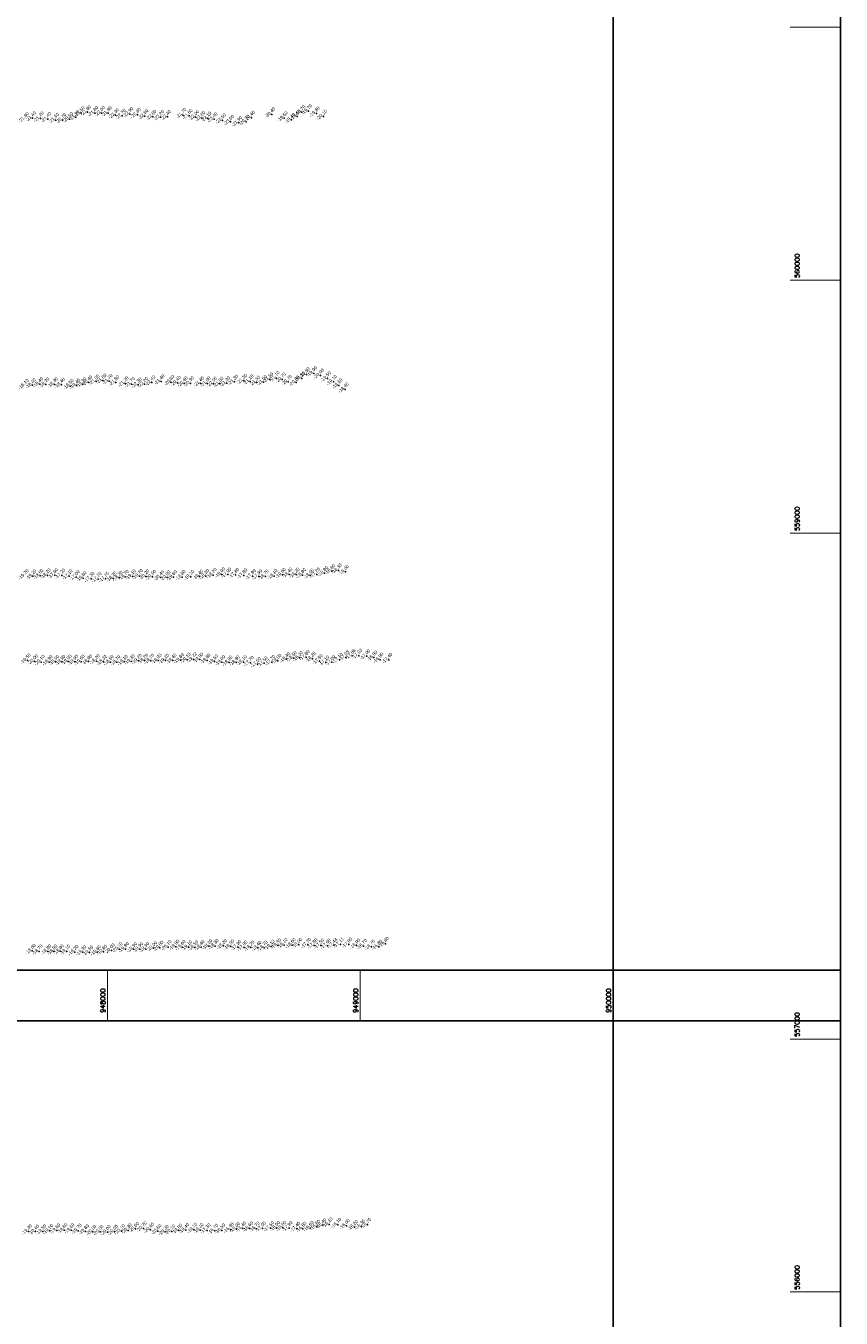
# Model space of a CAD drawing. Header units: feet. Extents: x 923032 to 950902, y 470215 to 606658.
# Tile 40 of 66: x 947678 to 950902, y 555896 to 561006. Entities that reach past the tile are written whole.
import ezdxf
from ezdxf.enums import TextEntityAlignment as Align

# ---------------------------------------------------------------- set-up
doc = ezdxf.new("R2010")
doc.units = ezdxf.units.FT
doc.header["$MEASUREMENT"] = 0
doc.header["$XCLIPFRAME"] = 0
doc.header["$PDSIZE"] = 100
doc.linetypes.add('DASHED', pattern=[0.75, 0.5, -0.25])
doc.linetypes.add('DASHED2', pattern=[0.375, 0.25, -0.125])
doc.layers.add('ALIGNSPACE-24x36', color=1, linetype='DASHED2', plot=False)
for name, color, linetype in [('ELEV8', 7, 'Continuous'), ('GRID-LABELS-X', 7, 'Continuous'), ('GRID-LABELS-Y', 7, 'Continuous'), ('GRID-TICKS-X', 7, 'Continuous'), ('GRID-TICKS-Y', 7, 'Continuous'), ('MATCHLINE', 7, 'DASHED'), ('POINTS8', 7, 'Continuous')]:
    doc.layers.add(name, color=color, linetype=linetype)
doc.layers.add('MrSID', color=251, linetype='Continuous', transparency=0.2)
doc.styles.add('MM-STANDARD', font='txt', dxfattribs={"height": 1})
doc.styles.get("Standard").update_dxf_attribs({"font": 'simplex.shx'})
picture_1 = doc.add_image_def('image3.sid', size_in_pixel=(6317, 6971))

msp = doc.modelspace()

# ---------------------------------------------------------------- linework, layer by layer
at = {"layer": 'ALIGNSPACE-24x36'}
for points in [[(944000, 561327.6), (950900.2, 561327.6), (950900.2, 557071.8), (944000, 557071.8)], [(944000, 557271.8), (950900.2, 557271.8), (950900.2, 553016), (944000, 553016)]]:
    msp.add_lwpolyline(points, close=True, dxfattribs=at)
at = {"layer": 'GRID-TICKS-X', "const_width": 4, "flags": 128}
for points in [[(948000, 557271.8), (948000, 557071.8)], [(949000, 557271.8), (949000, 557071.8)], [(950000, 557271.8), (950000, 557071.8)]]:
    msp.add_lwpolyline(points, dxfattribs=at)
at = {"layer": 'GRID-TICKS-Y', "const_width": 4, "flags": 128}
for points in [[(950700.2, 561000), (950900.2, 561000)], [(950700.2, 560000), (950900.2, 560000)], [(950700.2, 559000), (950900.2, 559000)], [(950700.2, 557000), (950900.2, 557000)], [(950700.2, 556000), (950900.2, 556000)]]:
    msp.add_lwpolyline(points, dxfattribs=at)
at = {"layer": 'MATCHLINE'}
for p, q in [((944000, 557271.8), (950000, 557271.8)), ((944000, 557071.8), (950000, 557071.8))]:
    msp.add_line(p, q, dxfattribs=at)
at = {"layer": 'POINTS8', "color": 250, "linetype": 'Continuous', "lineweight": 0, "transparency": 33554687}
for p in [(947875.8, 560644.5, -21.1), (947896.3, 560660, -21.5), (947921.3, 560663.8, -21.8), (947950.5, 560660.5, -21.8), (947977, 560661.1, -22), (948003.5, 560660.1, -21.9), (948032, 560652, -22.3), (948059.2, 560649.6, -22.7), (948088.7, 560657.1, -22.9), (948118.8, 560653.7, -22.8), (948148.6, 560648.4, -22.6), (948180.1, 560645.6, -22.6), (948237.8, 560645.3, -22.4), (948298.5, 560653.2, -21.7), (948323.3, 560649.5, -21.6), (948349.2, 560644.5, -22), (948650.2, 560655.3, -20.4), (948751.1, 560646.8, -19.6), (948769.8, 560663.8, -19.7), (948796, 560667.7, -19.7), (948826.5, 560658.7, -19.8), (948854.7, 560646.8, -20.1), (947704.1, 560640.1, -21.4), (947735.2, 560638.8, -21.2), (947764.8, 560637.2, -21.4), (947795.2, 560633.4, -21.3), (947823, 560632.5, -20.7), (947850.8, 560637, -20.5), (948210.8, 560644.1, -22.2), (948373.5, 560641.2, -22.6), (948397.8, 560639.1, -23.1), (948422.1, 560636.3, -23.4), (948455.1, 560632.1, -23.5), (948487.5, 560625.6, -23), (948519.6, 560621.6, -21.9), (948548.4, 560626.5, -20.7), (948569.9, 560642.3, -20.4), (948699.4, 560640.2, -19.6), (948728.7, 560633.6, -19.4), (948787.3, 559627.4, -19.9), (948816, 559631.8, -19.9), (948843, 559623.1, -20), (947703.7, 559584.6, -18.4), (947732.3, 559588.4, -18.4), (947756.5, 559588.2, -18.3), (947790.9, 559588.3, -18.3), (947818.3, 559586.7, -18.4), (947853, 559581.7, -18.5), (947878.6, 559583.1, -19.4), (947903.6, 559589, -19.9), (947927, 559595.5, -20.4), (947955.3, 559599.4, -21), (947982.5, 559603.1, -21.6), (948006.9, 559601.2, -21.7), (948033.7, 559596, -21.5), (948070.4, 559591.9, -21.2), (948095.3, 559588.8, -21.7), (948122.3, 559587, -22.3), (948147.2, 559589.1, -22.2), (948176.5, 559595.8, -22.4), (948212.5, 559600.1, -21.4), (948251.6, 559597.2, -20.8), (948276.9, 559594.3, -20.4), (948304.1, 559591.7, -20.4), (948329.1, 559592, -20.3), (948368.3, 559592, -21.4), (948394.9, 559591.6, -21.9), (948419.8, 559590.8, -22), (948445.4, 559590.5, -21.5), (948472.2, 559592.4, -21.3), (948503.4, 559598.7, -21.3), (948539.1, 559602.2, -21.3), (948564.6, 559599.8, -21.1), (948590, 559595, -21.3), (948617.3, 559597.5, -21.5), (948642.1, 559608, -21.5), (948667.8, 559613.2, -21.1), (948692, 559607.6, -20.7), (948715.5, 559598.1, -20.7), (948746.3, 559595.2, -20.8), (948768.5, 559611, -20.3), (948870.5, 559612, -19.5), (948893.9, 559598, -19.1), (948916.1, 559584.2, -18.5), (948940.9, 559568.1, -18.4), (947705.3, 558829.3, -19.2), (947733.8, 558831, -18.6), (947762.6, 558832.9, -18.2), (947791.6, 558833.7, -17.6), (947819.8, 558832.2, -17.2), (947848.8, 558829.5, -17.1), (947877, 558825.8, -17), (947903.7, 558822, -16.8), (947935.5, 558818.8, -17.3), (947963.4, 558818.5, -17.7), (947993.1, 558819.5, -17.7), (948023, 558821.2, -18.2), (948047, 558823.4, -18.2), (948070.9, 558826.8, -18.7), (948098.9, 558829, -19.1), (948127, 558830, -19.7), (948152.2, 558829.1, -20.2), (948178.7, 558827.3, -20.6), (948211, 558825.2, -20.4), (948235.9, 558824.7, -20), (948261.6, 558825.6, -19.6), (948295.8, 558826.3, -19.8), (948329.7, 558827, -19.1), (948364.9, 558828.6, -18.4), (948389, 558830.5, -18.3), (948419.1, 558834.3, -18.2), (948452, 558837, -18), (948476.6, 558836.2, -17.9), (948507.3, 558834.7, -17.8), (948540.2, 558833, -17.8), (948574, 558829.8, -17.9), (948598.7, 558829.1, -17.9), (948624.9, 558828.5, -18.7), (948659.6, 558830.2, -19.1), (948692.2, 558834.9, -19.6), (948718.4, 558836.4, -19.4), (948746.5, 558835.9, -19.2), (948772.1, 558834, -18.8), (948802.6, 558832.5, -18), (948827.9, 558835.9, -17.2), (948859, 558841.8, -16.8), (948887.4, 558849.4, -16.6), (948913.8, 558852.4, -16.3), (948941.2, 558846.8, -16), (948316.1, 558499.7, -20.1), (948340.4, 558500.8, -19.7), (948365.9, 558499.9, -19.9), (948709.1, 558501.2, -18.4), (948735.6, 558505.1, -18.5), (948759.9, 558506.6, -18.3), (948786.3, 558509.5, -17.8), (948810.9, 558503.4, -18.2), (948917.6, 558498.5, -17.1), (948943.3, 558508.7, -17), (948968.3, 558514.6, -17.1), (948994.3, 558515.4, -17), (949026, 558513, -17), (949054.1, 558507.8, -16.9), (949078.3, 558499.7, -16.9), (949113.4, 558498.9, -17.4), (947683.7, 558496.3, -19.5), (947711.6, 558493.1, -20), (947738.6, 558490.4, -20.1), (947769.7, 558489.9, -19.9), (947795.5, 558491.1, -19.9), (947820.2, 558491, -19.9), (947845.3, 558492, -19.9), (947870.9, 558491.3, -19.9), (947896.9, 558491.7, -19.6), (947925.7, 558492.3, -18.9), (947956.4, 558493.3, -18.2), (947984.9, 558491.1, -18.3), (948011.3, 558489.9, -18.5), (948038, 558489.6, -18.7), (948066.6, 558491.1, -19.1), (948094.7, 558493.1, -19.3), (948122.9, 558495.1, -19.2), (948147.3, 558495.9, -18.3), (948171.5, 558495.8, -18.7), (948201.2, 558495.9, -18.9), (948229.9, 558496, -19.2), (948259.6, 558496.3, -19.4), (948289.3, 558497.6, -19.8), (948394.3, 558496.9, -19.8), (948424.3, 558492.8, -19.5), (948452.7, 558489.6, -19), (948481.4, 558488.1, -18.9), (948509.8, 558488.7, -18.8), (948537.8, 558489.7, -18.1), (948565.6, 558486.7, -17.7), (948593.5, 558482.6, -17.5), (948620.2, 558485.4, -17.5), (948650.6, 558490.3, -17.7), (948674.8, 558494.8, -18), (948838.5, 558493.8, -17.5), (948863.5, 558488.6, -17.1), (948888.2, 558489.6, -17), (949099.8, 557376.3, -16.8), (947703, 557348.4, -18.6), (947730.2, 557345.9, -18.7), (947764.6, 557346.4, -18.8), (947788.8, 557346.2, -18.9), (947813.9, 557347.2, -18.8), (947839.3, 557345.7, -19.1), (947871.9, 557344, -19.2), (947902.7, 557342.7, -19.3), (947929.8, 557341.6, -19.5), (947960.2, 557343.4, -19.8), (947985.1, 557344.9, -19.8), (948015.8, 557350.2, -20), (948046.3, 557354.9, -20.1), (948071.7, 557355.1, -19.9), (948103.8, 557355.2, -19.9), (948127.8, 557355.1, -19.9), (948151.9, 557355.7, -19.9), (948183.1, 557359, -20), (948208.1, 557360.8, -20), (948240.2, 557363, -20.1), (948271.3, 557365, -19.9), (948295.9, 557363.2, -19.6), (948320.9, 557362.6, -19.1), (948345.8, 557362.3, -18.5), (948370.8, 557363.5, -18.4), (948401.4, 557366.8, -18.3), (948426.9, 557367.7, -18.3), (948459.2, 557367.8, -18.2), (948488.1, 557365.4, -18), (948516, 557363.6, -17.9), (948540.7, 557361.4, -17.9), (948568, 557361.2, -18.2), (948595.6, 557360.2, -18.4), (948619.8, 557361, -18.7), (948648.1, 557365.2, -19.1), (948674, 557369.6, -19.3), (948699.4, 557371.6, -19.1), (948731.1, 557371.4, -18.6), (948756.7, 557372.1, -18), (948792.4, 557372, -17.7), (948817.9, 557370, -17.5), (948844, 557369.3, -17.5), (948870, 557369, -17.6), (948895.9, 557371.2, -17.4), (948921.9, 557373.6, -17.1), (948954.9, 557373.3, -17), (948985.9, 557369.5, -16.9), (949013.3, 557367.6, -16.7), (949044.6, 557364.9, -16.7), (949073.1, 557365, -16.8), (948142.4, 556250.6, -20.7), (948562.8, 556251.2, -16.6), (948613.2, 556250.6, -17), (948645.2, 556251.9, -17.5), (948669.3, 556252.8, -18), (948693.8, 556253.2, -18), (948718.5, 556252.2, -17.9), (948802.5, 556252.7, -16.6), (948828.2, 556257.3, -16.6), (948852, 556263.4, -16.4), (948877.4, 556267.3, -16.1), (948911.7, 556265.3, -16.1), (948945.3, 556261.2, -16), (948977.5, 556256.7, -16.2), (949005.3, 556258.8, -16.3), (949029.2, 556265.4, -16.7), (947688.1, 556239.3, -19.3), (947716.1, 556238.4, -19.4), (947744.7, 556239.4, -19.5), (947772.2, 556241.1, -19.5), (947800.3, 556243, -19.6), (947828.7, 556244.1, -19.6), (947856.3, 556243.7, -19.6), (947885.1, 556242.2, -19.7), (947913.9, 556239.6, -19.8), (947942.9, 556237.6, -20), (947971.2, 556237.1, -20), (947999.9, 556236.8, -20), (948028.2, 556237.9, -20), (948055.5, 556239.9, -20.1), (948082.9, 556243.5, -20.3), (948111.4, 556248.9, -20.6), (948171.2, 556246.1, -20.6), (948200.1, 556240.4, -20.6), (948228.7, 556237.4, -20.3), (948255.2, 556239.2, -20.1), (948282.7, 556242.3, -19.8), (948310, 556244.4, -19.4), (948342.3, 556245.8, -19.1), (948367, 556244.9, -18.1), (948395.1, 556243.3, -17.3), (948424.5, 556241.8, -16.7), (948452.1, 556243.2, -16.5), (948486.4, 556246.2, -16.4), (948510.3, 556248.6, -16.5), (948535.2, 556250.4, -16.4), (948588.8, 556250.1, -16.7), (948749.3, 556249.8, -17.4), (948773.5, 556249.8, -16.8)]:
    msp.add_point(p, dxfattribs=at)

# ---------------------------------------------------------------- texts
at = {"layer": 'ELEV8', "color": 18, "true_color": 0x000000, "transparency": 33554687, "style": 'MM-STANDARD'}
for s, p in [('-19.70', (948796, 560667.7, -19.7)), ('-21.60', (947675.7, 560636.5, -21.6)), ('-21.40', (947704.1, 560640.1, -21.4)), ('-21.20', (947735.2, 560638.8, -21.2)), ('-21.40', (947764.8, 560637.2, -21.4)), ('-21.30', (947795.2, 560633.4, -21.3)), ('-20.70', (947823, 560632.5, -20.7)), ('-20.50', (947850.8, 560637, -20.5)), ('-21.10', (947875.8, 560644.5, -21.1)), ('-21.50', (947896.3, 560660, -21.5)), ('-21.80', (947921.3, 560663.8, -21.8)), ('-21.80', (947950.5, 560660.5, -21.8)), ('-22.00', (947977, 560661.1, -22)), ('-21.90', (948003.5, 560660.1, -21.9)), ('-22.30', (948032, 560652, -22.3)), ('-22.70', (948059.2, 560649.6, -22.7)), ('-22.90', (948088.7, 560657.1, -22.9)), ('-22.80', (948118.8, 560653.7, -22.8)), ('-22.60', (948148.6, 560648.4, -22.6)), ('-22.60', (948180.1, 560645.6, -22.6)), ('-22.20', (948210.8, 560644.1, -22.2)), ('-22.40', (948237.8, 560645.3, -22.4)), ('-21.70', (948298.5, 560653.2, -21.7)), ('-21.60', (948323.3, 560649.5, -21.6)), ('-22.00', (948349.2, 560644.5, -22)), ('-22.60', (948373.5, 560641.2, -22.6)), ('-23.10', (948397.8, 560639.1, -23.1)), ('-23.40', (948422.1, 560636.3, -23.4)), ('-23.50', (948455.1, 560632.1, -23.5)), ('-23.00', (948487.5, 560625.6, -23)), ('-21.90', (948519.6, 560621.6, -21.9)), ('-20.70', (948548.4, 560626.5, -20.7)), ('-20.40', (948569.9, 560642.3, -20.4)), ('-20.40', (948650.2, 560655.3, -20.4)), ('-19.60', (948699.4, 560640.2, -19.6)), ('-19.40', (948728.7, 560633.6, -19.4)), ('-19.60', (948751.1, 560646.8, -19.6)), ('-19.70', (948769.8, 560663.8, -19.7)), ('-19.80', (948826.5, 560658.7, -19.8)), ('-20.10', (948854.7, 560646.8, -20.1)), ('-20.40', (947927, 559595.5, -20.4)), ('-21.00', (947955.3, 559599.4, -21)), ('-21.60', (947982.5, 559603.1, -21.6)), ('-21.70', (948006.9, 559601.2, -21.7)), ('-21.50', (948033.7, 559596, -21.5)), ('-22.40', (948176.5, 559595.8, -22.4)), ('-21.40', (948212.5, 559600.1, -21.4)), ('-20.80', (948251.6, 559597.2, -20.8)), ('-20.40', (948276.9, 559594.3, -20.4)), ('-21.30', (948503.4, 559598.7, -21.3)), ('-21.30', (948539.1, 559602.2, -21.3)), ('-21.10', (948564.6, 559599.8, -21.1)), ('-21.30', (948590, 559595, -21.3)), ('-21.50', (948617.3, 559597.5, -21.5)), ('-21.50', (948642.1, 559608, -21.5)), ('-21.10', (948667.8, 559613.2, -21.1)), ('-20.70', (948692, 559607.6, -20.7)), ('-20.70', (948715.5, 559598.1, -20.7)), ('-20.80', (948746.3, 559595.2, -20.8)), ('-20.30', (948768.5, 559611, -20.3)), ('-19.90', (948787.3, 559627.4, -19.9)), ('-19.90', (948816, 559631.8, -19.9)), ('-20.00', (948843, 559623.1, -20)), ('-19.50', (948870.5, 559612, -19.5)), ('-19.10', (948893.9, 559598, -19.1)), ('-18.10', (947675.3, 559581.5, -18.1)), ('-18.40', (947703.7, 559584.6, -18.4)), ('-18.40', (947732.3, 559588.4, -18.4)), ('-18.30', (947756.5, 559588.2, -18.3)), ('-18.30', (947790.9, 559588.3, -18.3)), ('-18.40', (947818.3, 559586.7, -18.4)), ('-18.50', (947853, 559581.7, -18.5)), ('-19.40', (947878.6, 559583.1, -19.4)), ('-19.90', (947903.6, 559589, -19.9)), ('-21.20', (948070.4, 559591.9, -21.2)), ('-21.70', (948095.3, 559588.8, -21.7)), ('-22.30', (948122.3, 559587, -22.3)), ('-22.20', (948147.2, 559589.1, -22.2)), ('-20.40', (948304.1, 559591.7, -20.4)), ('-20.30', (948329.1, 559592, -20.3)), ('-21.40', (948368.3, 559592, -21.4)), ('-21.90', (948394.9, 559591.6, -21.9)), ('-22.00', (948419.8, 559590.8, -22)), ('-21.50', (948445.4, 559590.5, -21.5)), ('-21.30', (948472.2, 559592.4, -21.3)), ('-18.50', (948916.1, 559584.2, -18.5)), ('-18.40', (948940.9, 559568.1, -18.4)), ('-19.70', (947675.5, 558829.2, -19.7)), ('-19.20', (947705.3, 558829.3, -19.2)), ('-18.60', (947733.8, 558831, -18.6)), ('-18.20', (947762.6, 558832.9, -18.2)), ('-17.60', (947791.6, 558833.7, -17.6)), ('-17.20', (947819.8, 558832.2, -17.2)), ('-17.10', (947848.8, 558829.5, -17.1)), ('-19.10', (948098.9, 558829, -19.1)), ('-19.70', (948127, 558830, -19.7)), ('-20.20', (948152.2, 558829.1, -20.2)), ('-18.40', (948364.9, 558828.6, -18.4)), ('-18.30', (948389, 558830.5, -18.3)), ('-18.20', (948419.1, 558834.3, -18.2)), ('-18.00', (948452, 558837, -18)), ('-17.90', (948476.6, 558836.2, -17.9)), ('-17.80', (948507.3, 558834.7, -17.8)), ('-17.80', (948540.2, 558833, -17.8)), ('-17.90', (948574, 558829.8, -17.9)), ('-17.90', (948598.7, 558829.1, -17.9)), ('-18.70', (948624.9, 558828.5, -18.7)), ('-19.10', (948659.6, 558830.2, -19.1)), ('-19.60', (948692.2, 558834.9, -19.6)), ('-19.40', (948718.4, 558836.4, -19.4)), ('-19.20', (948746.5, 558835.9, -19.2)), ('-18.80', (948772.1, 558834, -18.8)), ('-18.00', (948802.6, 558832.5, -18)), ('-17.20', (948827.9, 558835.9, -17.2)), ('-16.80', (948859, 558841.8, -16.8)), ('-16.60', (948887.4, 558849.4, -16.6)), ('-16.30', (948913.8, 558852.4, -16.3)), ('-16.00', (948941.2, 558846.8, -16)), ('-17.00', (947877, 558825.8, -17)), ('-16.80', (947903.7, 558822, -16.8)), ('-17.30', (947935.5, 558818.8, -17.3)), ('-17.70', (947963.4, 558818.5, -17.7)), ('-17.70', (947993.1, 558819.5, -17.7)), ('-18.20', (948023, 558821.2, -18.2)), ('-18.20', (948047, 558823.4, -18.2)), ('-18.70', (948070.9, 558826.8, -18.7)), ('-20.60', (948178.7, 558827.3, -20.6)), ('-20.40', (948211, 558825.2, -20.4)), ('-20.00', (948235.9, 558824.7, -20)), ('-19.60', (948261.6, 558825.6, -19.6)), ('-19.80', (948295.8, 558826.3, -19.8)), ('-19.10', (948329.7, 558827, -19.1)), ('-19.50', (947683.7, 558496.3, -19.5)), ('-20.00', (947711.6, 558493.1, -20)), ('-20.10', (947738.6, 558490.4, -20.1)), ('-19.90', (947769.7, 558489.9, -19.9)), ('-19.90', (947795.5, 558491.1, -19.9)), ('-19.90', (947820.2, 558491, -19.9)), ('-19.90', (947845.3, 558492, -19.9)), ('-19.90', (947870.9, 558491.3, -19.9)), ('-19.60', (947896.9, 558491.7, -19.6)), ('-18.90', (947925.7, 558492.3, -18.9)), ('-18.20', (947956.4, 558493.3, -18.2)), ('-18.32', (947984.9, 558491.1, -18.3)), ('-18.50', (948011.3, 558489.9, -18.5)), ('-18.70', (948038, 558489.6, -18.7)), ('-19.10', (948066.6, 558491.1, -19.1)), ('-19.30', (948094.7, 558493.1, -19.3)), ('-19.20', (948122.9, 558495.1, -19.2)), ('-18.26', (948147.3, 558495.9, -18.3)), ('-18.70', (948171.5, 558495.8, -18.7)), ('-18.90', (948201.2, 558495.9, -18.9)), ('-19.20', (948229.9, 558496, -19.2)), ('-19.40', (948259.6, 558496.3, -19.4)), ('-19.80', (948289.3, 558497.6, -19.8)), ('-20.10', (948316.1, 558499.7, -20.1)), ('-19.72', (948340.4, 558500.8, -19.7)), ('-19.90', (948365.9, 558499.9, -19.9)), ('-19.80', (948394.3, 558496.9, -19.8)), ('-19.50', (948424.3, 558492.8, -19.5)), ('-19.00', (948452.7, 558489.6, -19)), ('-18.90', (948481.4, 558488.1, -18.9)), ('-18.80', (948509.8, 558488.7, -18.8)), ('-18.10', (948537.8, 558489.7, -18.1)), ('-17.70', (948565.6, 558486.7, -17.7)), ('-17.50', (948593.5, 558482.6, -17.5)), ('-17.50', (948620.2, 558485.4, -17.5)), ('-17.70', (948650.6, 558490.3, -17.7)), ('-18.00', (948674.8, 558494.8, -18)), ('-18.40', (948709.1, 558501.2, -18.4)), ('-18.50', (948735.6, 558505.1, -18.5)), ('-18.30', (948759.9, 558506.6, -18.3)), ('-17.80', (948786.3, 558509.5, -17.8)), ('-18.20', (948810.9, 558503.4, -18.2)), ('-17.50', (948838.5, 558493.8, -17.5)), ('-17.10', (948863.5, 558488.6, -17.1)), ('-17.00', (948888.2, 558489.6, -17)), ('-17.10', (948917.6, 558498.5, -17.1)), ('-17.03', (948943.3, 558508.7, -17)), ('-17.08', (948968.3, 558514.6, -17.1)), ('-17.03', (948994.3, 558515.4, -17)), ('-17.00', (949026, 558513, -17)), ('-16.90', (949054.1, 558507.8, -16.9)), ('-16.90', (949078.3, 558499.7, -16.9)), ('-17.40', (949113.4, 558498.9, -17.4)), ('-18.60', (947703, 557348.4, -18.6)), ('-18.80', (947764.6, 557346.4, -18.8)), ('-18.90', (947788.8, 557346.2, -18.9)), ('-18.80', (947813.9, 557347.2, -18.8)), ('-20.00', (948015.8, 557350.2, -20)), ('-20.10', (948046.3, 557354.9, -20.1)), ('-19.90', (948071.7, 557355.1, -19.9)), ('-19.90', (948103.8, 557355.2, -19.9)), ('-19.90', (948127.8, 557355.1, -19.9)), ('-19.90', (948151.9, 557355.7, -19.9)), ('-20.00', (948183.1, 557359, -20)), ('-20.00', (948208.1, 557360.8, -20)), ('-20.10', (948240.2, 557363, -20.1)), ('-19.90', (948271.3, 557365, -19.9)), ('-19.60', (948295.9, 557363.2, -19.6)), ('-19.10', (948320.9, 557362.6, -19.1)), ('-18.50', (948345.8, 557362.3, -18.5)), ('-18.40', (948370.8, 557363.5, -18.4)), ('-18.30', (948401.4, 557366.8, -18.3)), ('-18.30', (948426.9, 557367.7, -18.3)), ('-18.20', (948459.2, 557367.8, -18.2)), ('-18.00', (948488.1, 557365.4, -18)), ('-17.90', (948516, 557363.6, -17.9)), ('-17.90', (948540.7, 557361.4, -17.9)), ('-18.20', (948568, 557361.2, -18.2)), ('-18.40', (948595.6, 557360.2, -18.4)), ('-18.70', (948619.8, 557361, -18.7)), ('-19.10', (948648.1, 557365.2, -19.1)), ('-19.30', (948674, 557369.6, -19.3)), ('-19.10', (948699.4, 557371.6, -19.1)), ('-18.60', (948731.1, 557371.4, -18.6)), ('-18.00', (948756.7, 557372.1, -18)), ('-17.70', (948792.4, 557372, -17.7)), ('-17.50', (948817.9, 557370, -17.5)), ('-17.50', (948844, 557369.3, -17.5)), ('-17.60', (948870, 557369, -17.6)), ('-17.44', (948895.9, 557371.2, -17.4)), ('-17.11', (948921.9, 557373.6, -17.1)), ('-17.00', (948954.9, 557373.3, -17)), ('-16.90', (948985.9, 557369.5, -16.9)), ('-16.70', (949013.3, 557367.6, -16.7)), ('-16.70', (949044.6, 557364.9, -16.7)), ('-16.80', (949073.1, 557365, -16.8)), ('-16.80', (949099.8, 557376.3, -16.8)), ('-18.70', (947730.2, 557345.9, -18.7)), ('-19.10', (947839.3, 557345.7, -19.1)), ('-19.20', (947871.9, 557344, -19.2)), ('-19.30', (947902.7, 557342.7, -19.3)), ('-19.50', (947929.8, 557341.6, -19.5)), ('-19.80', (947960.2, 557343.4, -19.8)), ('-19.80', (947985.1, 557344.9, -19.8)), ('-19.30', (947688.1, 556239.3, -19.3)), ('-19.40', (947716.1, 556238.4, -19.4)), ('-19.50', (947744.7, 556239.4, -19.5)), ('-19.50', (947772.2, 556241.1, -19.5)), ('-19.60', (947800.3, 556243, -19.6)), ('-19.60', (947828.7, 556244.1, -19.6)), ('-19.60', (947856.3, 556243.7, -19.6)), ('-19.70', (947885.1, 556242.2, -19.7)), ('-19.80', (947913.9, 556239.6, -19.8)), ('-20.00', (947942.9, 556237.6, -20)), ('-20.00', (947971.2, 556237.1, -20)), ('-20.00', (947999.9, 556236.8, -20)), ('-20.00', (948028.2, 556237.9, -20)), ('-20.10', (948055.5, 556239.9, -20.1)), ('-20.30', (948082.9, 556243.5, -20.3)), ('-20.60', (948111.4, 556248.9, -20.6)), ('-20.70', (948142.4, 556250.6, -20.7)), ('-20.60', (948171.2, 556246.1, -20.6)), ('-20.60', (948200.1, 556240.4, -20.6)), ('-20.30', (948228.7, 556237.4, -20.3)), ('-20.10', (948255.2, 556239.2, -20.1)), ('-19.80', (948282.7, 556242.3, -19.8)), ('-19.40', (948310, 556244.4, -19.4)), ('-19.10', (948342.3, 556245.8, -19.1)), ('-18.10', (948367, 556244.9, -18.1)), ('-17.30', (948395.1, 556243.3, -17.3)), ('-16.70', (948424.5, 556241.8, -16.7)), ('-16.50', (948452.1, 556243.2, -16.5)), ('-16.40', (948486.4, 556246.2, -16.4)), ('-16.50', (948510.3, 556248.6, -16.5)), ('-16.40', (948535.2, 556250.4, -16.4)), ('-16.60', (948562.8, 556251.2, -16.6)), ('-16.70', (948588.8, 556250.1, -16.7)), ('-17.00', (948613.2, 556250.6, -17)), ('-17.50', (948645.2, 556251.9, -17.5)), ('-18.00', (948669.3, 556252.8, -18)), ('-18.00', (948693.8, 556253.2, -18)), ('-17.90', (948718.5, 556252.2, -17.9)), ('-17.40', (948749.3, 556249.8, -17.4)), ('-16.80', (948773.5, 556249.8, -16.8)), ('-16.60', (948802.5, 556252.7, -16.6)), ('-16.60', (948828.2, 556257.3, -16.6)), ('-16.40', (948852, 556263.4, -16.4)), ('-16.10', (948877.4, 556267.3, -16.1)), ('-16.10', (948911.7, 556265.3, -16.1)), ('-16.00', (948945.3, 556261.2, -16)), ('-16.20', (948977.5, 556256.7, -16.2)), ('-16.30', (949005.3, 556258.8, -16.3)), ('-16.70', (949029.2, 556265.4, -16.7))]:
    msp.add_text(s, height=13, rotation=45, dxfattribs=at).set_placement(p, align=Align.BOTTOM_CENTER)
at = {"layer": 'GRID-LABELS-X'}
for s, p in [('948000', (947991.6, 557103.3)), ('949000', (948991.6, 557103.3)), ('950000', (949991.6, 557103.3))]:
    msp.add_text(s, height=18.75, rotation=90, dxfattribs=at).set_placement(p)
at = {"layer": 'GRID-LABELS-Y'}
for s, p in [('560000', (950737.6, 560008.7)), ('559000', (950737.6, 559008.7)), ('557000', (950737.6, 557008.7)), ('556000', (950737.6, 556008.7))]:
    msp.add_text(s, height=18.75, rotation=90, dxfattribs=at).set_placement(p)

# ---------------------------------------------------------------- pictures from other files: only their frames are drawn
at = {"layer": 'MrSID'}
image = msp.add_image(picture_1, insert=(943865.4, 538494.6), size_in_units=(20725.1, 22870.7), dxfattribs=at)
image.set_boundary_path([(-0.5, -0.5), (1869.32, 6970.5)])

doc.saveas('drawing.dxf')
